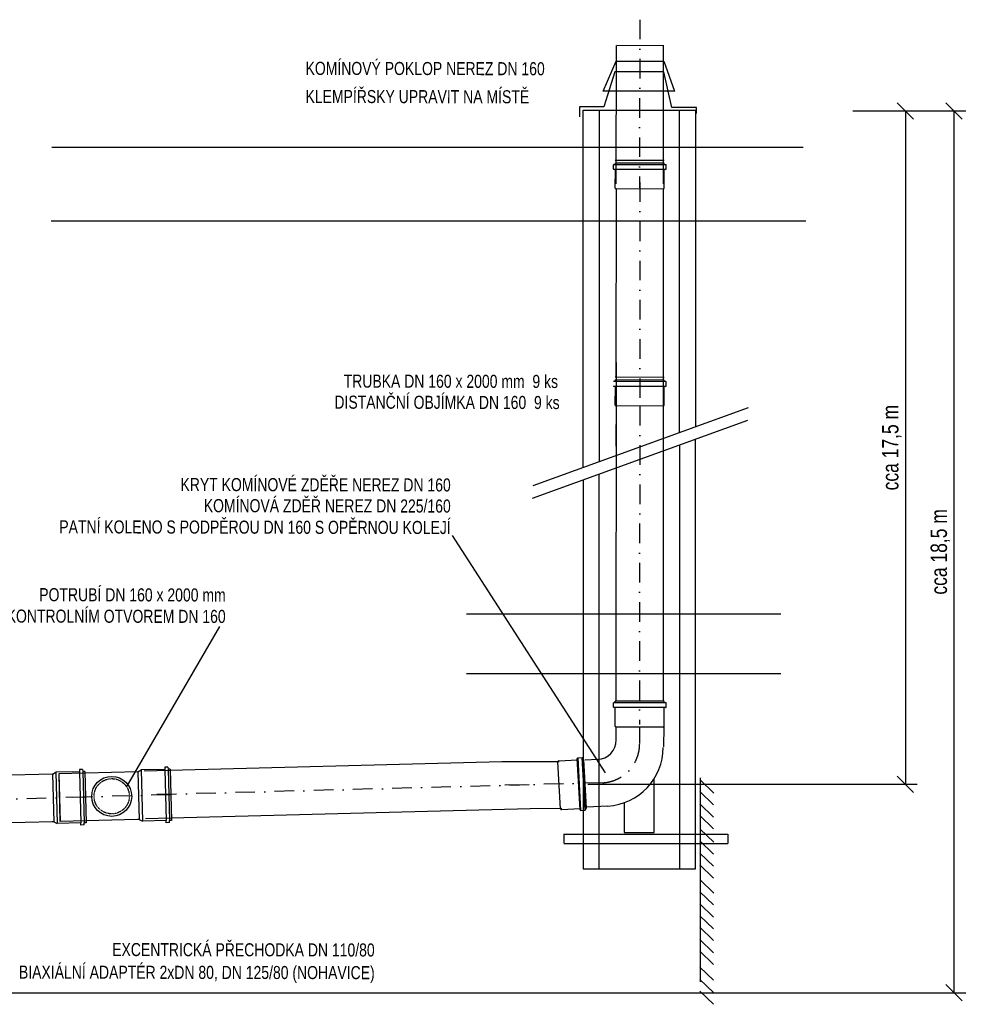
# Model space of a CAD drawing. Header units: millimetres. Extents: x -41968 to 54113, y -9946 to 101810.
# Tile 39 of 174: x -34062 to -26725, y 6883 to 14417. Entities that reach past the tile are written whole.
import ezdxf
from ezdxf.enums import TextEntityAlignment as Align

# ---------------------------------------------------------------- set-up
doc = ezdxf.new("R2010")
doc.units = ezdxf.units.MM
doc.linetypes.add('DASHDOT', pattern=[1, 0.5, -0.25, 0, -0.25])
for name, color, linetype in [('121', 121, 'Continuous'), ('122', 122, 'Continuous'), ('126', 126, 'Continuous'), ('40', 40, 'Continuous'), ('UT-komin', 2, 'Continuous'), ('UT-koty', 7, 'Continuous')]:
    doc.layers.add(name, color=color, linetype=linetype)
doc.layers.add('UT-texty_stredni', color=7, linetype='Continuous', lineweight=25)
doc.styles.get("Standard").update_dxf_attribs({"font": 'ic-simplex.shx', "width": 0.8})
doc.dimstyles.new('CADKON', dxfattribs={"dimscale": 50, "dimtxt": 2.5, "dimasz": 2.5, "dimexe": 1.8, "dimexo": 0, "dimgap": 0.6, "dimtad": 1, "dimrnd": 10, "dimtxsty": 'Standard', "dimblk1": 'OBLIQUE', "dimblk2": 'OBLIQUE', "dimsah": 1, "dimcen": 2.5, "dimadec": 1, "dimazin": 2, "dimtfac": 1, "dimtdec": 4, "dimtix": 1, "dimtmove": 2, "dimatfit": 3, "dimldrblk": 'OPEN30', "dimfxl": 5, "dimtfill": 1, "dimtolj": 1, "dimarcsym": 0})

# ---------------------------------------------------------------- blocks, each defined once
blk = doc.blocks.new('_OBLIQUE')
at = {"color": 0, "linetype": 'ByBlock'}
blk.add_line((-0.5, -0.5), (0.5, 0.5), dxfattribs=at)
blk = doc.blocks.new('*D37602')
at = {"layer": 'Defpoints', "color": 0}
for p in [(-27685.6, 13718.1), (-34440.7, 6971.1), (-26911.2, 6971.1)]:
    blk.add_point(p, dxfattribs=at)
at = {"layer": 'UT-koty', "color": 0, "lineweight": -2, "ltscale": 10}
for p, q in [((-27685.6, 13718.1), (-26821.2, 13718.1)), ((-26911.2, 13718.1), (-26911.2, 6971.1)), ((-34440.7, 6971.1), (-26821.2, 6971.1))]:
    blk.add_line(p, q, dxfattribs=at)
at = {"layer": 'UT-koty', "color": 0, "lineweight": -2, "xscale": 125, "yscale": 125, "zscale": 125}
for p, rotation in [((-26911.2, 13718.1), 90), ((-26911.2, 6971.1), 270)]:
    blk.add_blockref('_OBLIQUE', p, dxfattribs=dict(at, rotation=rotation))
at = {"layer": 'UT-koty', "color": 0, "ltscale": 10, "insert": (-27015.6, 10344.6), "char_height": 125, "attachment_point": 5, "rotation": 90, "bg_fill": 3, "box_fill_scale": 1.1, "bg_fill_color": 256, "bg_fill_true_color": 13158600, "bg_fill_transparency": 0}
blk.add_mtext('\\A1;cca 18,5 m', dxfattribs=at)
blk = doc.blocks.new('_Open30')
at = {"color": 0, "lineweight": -2}
for p, q in [((-1, 0.268), (0, 0)), ((0, 0), (-1, -0.268)), ((0, 0), (-1, 0))]:
    blk.add_line(p, q, dxfattribs=at)
blk = doc.blocks.new('*D37603')
at = {"layer": 'Defpoints', "color": 0}
for p in [(-27685.6, 13718.1), (-29714.8, 8566.4), (-27282.5, 8566.4)]:
    blk.add_point(p, dxfattribs=at)
at = {"layer": 'UT-koty', "color": 0, "lineweight": -2, "ltscale": 10}
for p, q in [((-27685.6, 13718.1), (-27192.5, 13718.1)), ((-27282.5, 13718.1), (-27282.5, 8566.4)), ((-29714.8, 8566.4), (-27192.5, 8566.4))]:
    blk.add_line(p, q, dxfattribs=at)
at = {"layer": 'UT-koty', "color": 0, "lineweight": -2, "xscale": 125, "yscale": 125, "zscale": 125}
for p, rotation in [((-27282.5, 13718.1), 90), ((-27282.5, 8566.4), 270)]:
    blk.add_blockref('_OBLIQUE', p, dxfattribs=dict(at, rotation=rotation))
at = {"layer": 'UT-koty', "color": 0, "ltscale": 10, "insert": (-27386.9, 11142.2), "char_height": 125, "attachment_point": 5, "rotation": 90, "bg_fill": 3, "box_fill_scale": 1.1, "bg_fill_color": 256, "bg_fill_true_color": 13158600, "bg_fill_transparency": 0}
blk.add_mtext('\\A1;cca 17,5 m', dxfattribs=at)

msp = doc.modelspace()

# ---------------------------------------------------------------- linework, layer by layer
at = {"layer": '121', "color": 2}
for p, q in [((-29750.357, 13723.804), (-28889.299, 13723.804)), ((-29750.357, 10990.203), (-29750.357, 13723.804)), ((-29626.844, 13723.804), (-29626.844, 11034.904)), ((-29012.813, 11257.124), (-29012.813, 13723.804)), ((-28889.299, 13723.804), (-28889.299, 11301.824)), ((-29012.813, 11161.579), (-29012.813, 7915.023)), ((-28889.299, 7918.66), (-28889.299, 11206.279)), ((-29626.844, 7921.055), (-29626.844, 10939.358)), ((-29750.357, 10894.658), (-29750.357, 7918.66)), ((-28853.463, 8599.835), (-28748.808, 8498.852)), ((-28853.004, 8614.868), (-28853.004, 7054.647)), ((-28855.299, 8509.869), (-28750.644, 8408.886)), ((-28855.299, 8416.23), (-28750.644, 8315.247)), ((-28857.135, 8326.264), (-28752.48, 8225.281)), ((-28853.463, 8223.445), (-28748.808, 8122.462)), ((-28855.299, 8133.479), (-28750.644, 8032.496)), ((-28855.299, 8039.84), (-28750.644, 7938.857)), ((-29750.357, 7918.66), (-28889.299, 7918.66)), ((-28857.135, 7949.874), (-28752.48, 7848.891)), ((-28853.463, 7834.203), (-28748.808, 7733.22)), ((-28855.299, 7744.236), (-28750.644, 7643.254)), ((-28855.299, 7650.598), (-28750.644, 7549.615)), ((-28857.135, 7560.631), (-28752.48, 7459.649)), ((-28855.299, 7471.862), (-28750.644, 7370.88)), ((-28855.299, 7378.224), (-28750.644, 7277.241)), ((-28857.135, 7288.257), (-28752.48, 7187.275)), ((-28855.299, 7167.444), (-28750.644, 7066.462)), ((-28855.299, 7073.806), (-28750.644, 6972.823)), ((-28857.135, 6983.84), (-28752.48, 6882.857))]:
    msp.add_line(p, q, dxfattribs=at)
at = {"layer": '121', "color": 2, "linetype": 'DASHDOT', "ltscale": 300}
msp.add_line((-29316.912, 8877.347), (-29316.912, 9003.346), dxfattribs=at)
at = {"layer": '121', "color": 2}
msp.add_circle((-33358.164, 8473.595), 152.965, dxfattribs=at)
at = {"layer": '121', "color": 2, "linetype": 'DASHDOT'}
msp.add_circle((-33358.164, 8474.843), 134.832, dxfattribs=at)
at = {"layer": '122', "color": 3, "linetype": 'Continuous'}
for p, q in [((-29596.525, 13868.66), (-29496.525, 14098.66)), ((-29496.525, 14098.66), (-29131.525, 14098.66)), ((-29131.525, 14098.66), (-29051.525, 13868.66)), ((-29506.525, 14018.66), (-29591.525, 13748.66)), ((-29131.525, 14018.66), (-29506.525, 14018.66)), ((-29071.525, 13743.66), (-29131.525, 14018.66)), ((-29046.525, 13868.66), (-29596.525, 13868.66)), ((-29776.525, 13748.66), (-29776.525, 13673.66)), ((-29591.525, 13748.66), (-29776.525, 13748.66)), ((-28881.525, 13743.66), (-29071.525, 13743.66)), ((-28881.525, 13698.66), (-28881.525, 13743.66)), ((-29898.271, 8186.085), (-29898.271, 8117.506)), ((-29897.038, 8184.5), (-28642.954, 8184.5)), ((-28642.954, 8184.5), (-28642.954, 8113.471)), ((-29897.038, 8113.471), (-28642.954, 8113.471))]:
    msp.add_line(p, q, dxfattribs=at)
at = {"layer": '126', "color": 5}
for p, q in [((-30132.584, 10851.874), (-28482.699, 11448.975)), ((-30137.852, 10754.422), (-28487.966, 11351.523))]:
    msp.add_line(p, q, dxfattribs=at)
at = {"layer": '40', "color": 7, "linetype": 'Continuous'}
for p, q in [((-28065.864, 13439.536), (-33815.864, 13439.536)), ((-28045.864, 12874.536), (-33820.864, 12874.536)), ((-30642.186, 9869.536), (-28237.186, 9869.536)), ((-30642.186, 9414.536), (-28237.186, 9414.536))]:
    msp.add_line(p, q, dxfattribs=at)
at = {"layer": 'UT-komin', "linetype": 'DASHDOT', "ltscale": 300}
for p, q in [((-29315.796, 14416.584), (-29318.453, 13130.617)), ((-29315.796, 13172.927), (-29315.982, 11460.878)), ((-29316.115, 11460.878), (-29318.453, 9022.683)), ((-30161.543, 8562.174), (-33103.999, 8485.123)), ((-29599.899, 8577.83), (-30362.306, 8559.502)), ((-33558.654, 8468.059), (-34444.742, 8444.856)), ((-32905.332, 8485.998), (-33757.812, 8463.675))]:
    msp.add_line(p, q, dxfattribs=at)
at = {"layer": 'UT-komin'}
for p, q in [((-29496.1, 14217.959), (-29498.177, 13160.892)), ((-29132.941, 14217.409), (-29492.941, 14217.959)), ((-29136.1, 14217.409), (-29138.178, 13160.342)), ((-29129.311, 13339.563), (-29503.711, 13340.318)), ((-29512.086, 13270.578), (-29517.481, 13273.736)), ((-29517.481, 13273.736), (-29114.282, 13273.12)), ((-29512.026, 13310.178), (-29517.43, 13307.036)), ((-29114.231, 13306.42), (-29517.43, 13307.036)), ((-29119.687, 13269.978), (-29512.086, 13270.578)), ((-29512.026, 13310.178), (-29119.626, 13309.578)), ((-29503.303, 13128.364), (-29503.086, 13270.564)), ((-29503.026, 13310.164), (-29503.01, 13320.064)), ((-29128.611, 13319.492), (-29503.01, 13320.064)), ((-29128.904, 13127.792), (-29128.687, 13269.992)), ((-29128.626, 13309.592), (-29128.611, 13319.492)), ((-29119.687, 13269.978), (-29114.282, 13273.12)), ((-29119.626, 13309.578), (-29114.231, 13306.42)), ((-29114.282, 13273.12), (-29114.231, 13306.42)), ((-29496.1, 13124.302), (-29498.177, 11680.653)), ((-29136.115, 13120.603), (-29496.115, 13121.153)), ((-29136.1, 13123.752), (-29138.178, 11680.103)), ((-29496.1, 11793.596), (-29498.177, 9202.958)), ((-29136.1, 11793.045), (-29138.178, 9202.408)), ((-29129.311, 11679.563), (-29503.711, 11680.318)), ((-29512.086, 11610.578), (-29517.481, 11613.736)), ((-29517.481, 11613.736), (-29114.282, 11613.12)), ((-29512.026, 11650.178), (-29517.43, 11647.036)), ((-29114.231, 11646.42), (-29517.43, 11647.036)), ((-29119.687, 11609.978), (-29512.086, 11610.578)), ((-29512.026, 11650.178), (-29119.626, 11649.578)), ((-29503.303, 11468.364), (-29503.086, 11610.564)), ((-29503.026, 11650.164), (-29503.01, 11660.064)), ((-29128.611, 11659.492), (-29503.01, 11660.064)), ((-29128.904, 11467.792), (-29128.687, 11609.992)), ((-29128.626, 11649.592), (-29128.611, 11659.492)), ((-29119.687, 11609.978), (-29114.282, 11613.12)), ((-29119.626, 11649.578), (-29114.231, 11646.42)), ((-29114.282, 11613.12), (-29114.231, 11646.42)), ((-29496.107, 11461.153), (-29496.937, 11081.918)), ((-29136.115, 11460.603), (-29496.115, 11461.153)), ((-29136.108, 11460.603), (-29136.832, 11212.241)), ((-29498.177, 11320.304), (-29497.014, 10986.344)), ((-29138.178, 11319.753), (-29136.909, 11116.668)), ((-30751.222, 10470.031), (-29580.506, 8654.932)), ((-32533.871, 9774.584), (-33247.996, 8545.206)), ((-29512.731, 9192.741), (-29120.331, 9191.95)), ((-29503.731, 9192.723), (-29503.711, 9202.623)), ((-29129.311, 9201.868), (-29503.711, 9202.623)), ((-29129.331, 9191.968), (-29129.311, 9201.868)), ((-29120.331, 9191.95), (-29114.938, 9188.789)), ((-29518.204, 9156.302), (-29115.005, 9155.489)), ((-29114.938, 9188.789), (-29518.137, 9189.602)), ((-29120.411, 9152.35), (-29512.81, 9153.141)), ((-29504.097, 9010.923), (-29503.81, 9153.123)), ((-29129.698, 9010.168), (-29129.411, 9152.368)), ((-29120.411, 9152.35), (-29115.005, 9155.489)), ((-29115.005, 9155.489), (-29114.938, 9188.789)), ((-29497.11, 8905.378), (-29496.917, 9001.275)), ((-29136.913, 9002.983), (-29496.912, 9003.709)), ((-29132.994, 8851.829), (-29129.495, 9006.335)), ((-30372.513, 8739.212), (-33108.777, 8667.561)), ((-29932.75, 8739.214), (-30372.513, 8739.212)), ((-29935.742, 8746.256), (-29793.771, 8754.32)), ((-29794.282, 8763.305), (-29791.443, 8768.875)), ((-29772.029, 8371.536), (-29794.282, 8763.305)), ((-29791.443, 8768.875), (-29758.196, 8770.763)), ((-29791.443, 8768.875), (-29768.578, 8366.324)), ((-29754.745, 8765.551), (-29758.196, 8770.763)), ((-29735.332, 8368.212), (-29758.196, 8770.763)), ((-29754.745, 8765.551), (-29732.493, 8373.782)), ((-29754.235, 8756.565), (-29744.351, 8757.127)), ((-29723.119, 8383.329), (-29744.351, 8757.127)), ((-29638.603, 8755.922), (-29734.311, 8750.486)), ((-33580.799, 8679.915), (-33605.676, 8679.264)), ((-33605.676, 8679.264), (-33605.242, 8662.679)), ((-33580.799, 8679.915), (-33580.364, 8663.33)), ((-33157.229, 8661.964), (-33132.699, 8675.884)), ((-32951.92, 8680.618), (-33132.699, 8675.884)), ((-33132.699, 8675.884), (-33122.449, 8284.473)), ((-32927.476, 8697.854), (-32952.354, 8697.203)), ((-32952.354, 8697.203), (-32951.92, 8680.618)), ((-32951.92, 8680.618), (-32941.67, 8289.207)), ((-32927.476, 8697.854), (-32927.042, 8681.269)), ((-32910.457, 8681.704), (-32927.042, 8681.269)), ((-32927.042, 8681.269), (-32916.793, 8289.858)), ((-32910.457, 8681.704), (-32900.207, 8290.292)), ((-29922.108, 8379.238), (-29942.523, 8738.659)), ((-33810.551, 8644.025), (-34449.52, 8627.293)), ((-33810.551, 8644.025), (-33786.021, 8657.945)), ((-33810.551, 8644.025), (-33800.997, 8279.15)), ((-33605.242, 8662.679), (-33786.021, 8657.945)), ((-33786.021, 8657.945), (-33775.772, 8266.534)), ((-33157.229, 8661.964), (-33762.589, 8646.112)), ((-33762.589, 8646.112), (-33753.035, 8281.238)), ((-33761.815, 8647.032), (-33755.159, 8282.093)), ((-33605.242, 8662.679), (-33594.993, 8271.268)), ((-33563.779, 8663.764), (-33580.364, 8663.33)), ((-33580.364, 8663.33), (-33570.115, 8271.919)), ((-33563.779, 8663.764), (-33553.53, 8272.353)), ((-33157.229, 8661.964), (-33147.674, 8297.09)), ((-29207.226, 8197.011), (-29207.226, 8602.75)), ((-30154.645, 8379.792), (-33099.222, 8302.686)), ((-29912.335, 8379.793), (-30154.645, 8379.792)), ((-29914.511, 8372.458), (-29772.54, 8380.522)), ((-29772.029, 8371.536), (-29768.578, 8366.324)), ((-29768.578, 8366.324), (-29735.332, 8368.212)), ((-29732.493, 8373.782), (-29735.332, 8368.212)), ((-29733.003, 8382.768), (-29723.119, 8383.329)), ((-29560.754, 8399.764), (-29723.528, 8390.519)), ((-29435.454, 8425.24), (-29435.454, 8197.011)), ((-33159.904, 8296.769), (-33753.035, 8281.238)), ((-33147.674, 8297.09), (-33159.284, 8296.786)), ((-33147.674, 8297.09), (-33122.449, 8284.473)), ((-32941.67, 8289.207), (-33122.449, 8284.473)), ((-32941.236, 8272.621), (-32941.67, 8289.207)), ((-32900.207, 8290.292), (-32916.793, 8289.858)), ((-32916.358, 8273.273), (-32916.793, 8289.858)), ((-33809.186, 8278.936), (-34439.965, 8262.419)), ((-33800.997, 8279.15), (-33812.607, 8278.846)), ((-33800.997, 8279.15), (-33775.772, 8266.534)), ((-33594.993, 8271.268), (-33775.772, 8266.534)), ((-33594.558, 8254.682), (-33594.993, 8271.268)), ((-33569.681, 8255.334), (-33594.558, 8254.682)), ((-33553.53, 8272.353), (-33570.115, 8271.919)), ((-33569.681, 8255.334), (-33570.115, 8271.919)), ((-32916.358, 8273.273), (-32941.236, 8272.621)), ((-29435.454, 8197.011), (-29207.226, 8197.011))]:
    msp.add_line(p, q, dxfattribs=at)
for centre, radius, start, end in [((-29496.103, 13128.353), 7.2, 179.912412, 269.912412), ((-29136.104, 13127.803), 7.2, 269.912412, 359.912412), ((-29496.103, 11468.353), 7.2, 179.912412, 269.912412), ((-29136.104, 11467.803), 7.2, 269.912412, 359.912412), ((-29496.897, 9010.909), 7.2, 179.884422, 269.884423), ((-29136.898, 9010.183), 7.2, 269.884423, 359.884422), ((-29647.11, 8905.681), 150, 273.250941, 359.88448), ((-29586.273, 8849.04), 450, 273.250941, 359.88448), ((-29935.334, 8739.067), 7.2, 93.250882, 183.250882), ((-29914.919, 8379.647), 7.2, 183.250882, 273.250881)]:
    msp.add_arc(centre, radius, start, end, dxfattribs=at)
at = {"layer": 'UT-komin', "linetype": 'DASHDOT', "ltscale": 300}
msp.add_arc((-29616.912, 8877.347), 300, 273.250928, 0, dxfattribs=at)

# ---------------------------------------------------------------- texts
at = {"layer": 'UT-texty_stredni', "ltscale": 10, "width": 0.8}
for s, p in [('KOMÍNOVÝ POKLOP NEREZ DN 160', (-31874.712, 13994.481)), ('KLEMPÍŘSKY UPRAVIT NA MÍSTĚ', (-31874.712, 13779.481))]:
    msp.add_text(s, height=100, rotation=359.8993208, dxfattribs=at).set_placement(p)
for s, p in [('TRUBKA DN 160 x 2000 mm  9 ks', (-29941.674, 11698.56)), ('DISTANČNÍ OBJÍMKA DN 160  9 ks', (-29929.532, 11537.278))]:
    msp.add_text(s, height=100, rotation=359.8993208, dxfattribs=at).set_placement(p, align=Align.TOP_RIGHT)
for s, p in [('PATNÍ KOLENO S PODPĚROU DN 160 S OPĚRNOU KOLEJÍ', (-30763.171, 10481.001)), ('KOLENO S KONTROLNÍM OTVOREM DN 160', (-32485.982, 9800.658))]:
    msp.add_text(s, height=100, rotation=359.8993208, dxfattribs=at).set_placement(p, align=Align.RIGHT)

# ---------------------------------------------------------------- next in the draw order: dimensions: what is measured, and where the dimension line sits
at = {"layer": 'UT-koty', "ltscale": 10}
dim = msp.add_linear_dim(base=(-26911.225, 6971.108), p1=(-27685.578, 13718.063), p2=(-34440.721, 6971.108), angle=90, text='cca 18,5 m', dimstyle='CADKON', override={"dimtxt": 2.5, "dimtxsty": 'Standard'}, dxfattribs=at)
dim.commit()
dim.dimension.update_dxf_attribs({"geometry": '*D37602', "text_midpoint": (-27015.629, 10344.585)})

# ---------------------------------------------------------------- next in the draw order: texts
at = {"layer": 'UT-texty_stredni', "ltscale": 10, "width": 0.8}
for s, p in [('KRYT KOMÍNOVÉ ZDĚŘE NEREZ DN 160', (-30763.171, 10806.429)), ('KOMÍNOVÁ ZDĚŘ NEREZ DN 225/160', (-30763.171, 10645.208)), ('POTRUBÍ DN 160 x 2000 mm', (-32485.982, 9964.64)), ('EXCENTRICKÁ PŘECHODKA DN 110/80', (-31345.212, 7248.389)), ('BIAXIÁLNÍ ADAPTÉR 2xDN 80, DN 125/80 (NOHAVICE)', (-31345.212, 7074.895))]:
    msp.add_text(s, height=100, rotation=359.8993208, dxfattribs=at).set_placement(p, align=Align.RIGHT)

# ---------------------------------------------------------------- next in the draw order: dimensions: what is measured, and where the dimension line sits
at = {"layer": 'UT-koty', "ltscale": 10}
dim = msp.add_linear_dim(base=(-27282.513, 8566.391), p1=(-27685.578, 13718.063), p2=(-29714.831, 8566.391), angle=90, text='cca 17,5 m', dimstyle='CADKON', dxfattribs=at)
dim.commit()
dim.dimension.update_dxf_attribs({"geometry": '*D37603', "text_midpoint": (-27386.917, 11142.227)})

# ---------------------------------------------------------------- next in the draw order: linework, layer by layer
at = {"layer": 'UT-komin'}
for p, q in [((-29517.379, 13273.12), (-29517.43, 13306.42)), ((-29512.731, 9192.741), (-29518.137, 9189.602)), ((-29518.204, 9156.302), (-29518.137, 9189.602)), ((-29512.81, 9153.141), (-29518.204, 9156.302))]:
    msp.add_line(p, q, dxfattribs=at)

doc.saveas('drawing.dxf')
